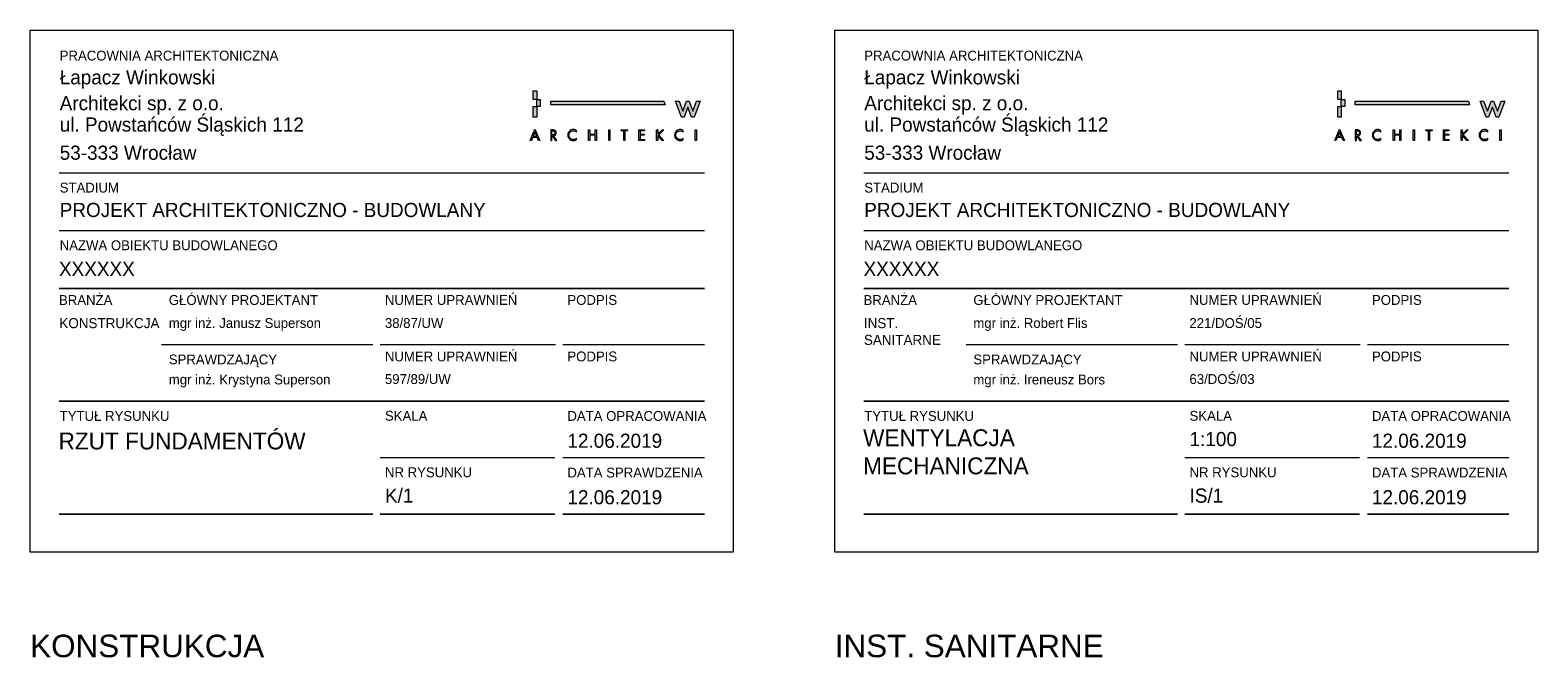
# Model space of a CAD drawing. Header units: millimetres. Extents: x 19422 to 119122, y -6876 to 97602.
# Tile 25 of 35: x 82844 to 84988, y 94168 to 95056. Entities that reach past the tile are written whole.
import ezdxf
from ezdxf.enums import TextEntityAlignment as Align

# ---------------------------------------------------------------- set-up
doc = ezdxf.new("R2010")
doc.units = ezdxf.units.MM
doc.layers.add('PT_IS_01_RZUT PIWNICY$0$!_NIEDRUKOWALNE', color=213, linetype='Continuous', lineweight=13, plot=False)
doc.layers.add('PT_IS_01_RZUT PIWNICY$0$0_TABELKA', color=7, linetype='Continuous', lineweight=9)
doc.layers.add('S_WODA', color=160, linetype='Continuous', lineweight=40)
doc.layers.add('PT_IS_01_RZUT PIWNICY$0$IE_SYMBOLE', color=7, linetype='Continuous', lineweight=13, true_color=0xfe0000)
doc.styles.add('PT_IS_01_RZUT PIWNICY$0$100 ARIAL', font='arial.ttf', dxfattribs={"height": 16})
doc.styles.add('PT_IS_01_RZUT PIWNICY$0$100 Jost1', font='txt')
doc.styles.add('PT_IS_01_RZUT PIWNICY$0$200 ARIAL', font='arial.ttf', dxfattribs={"height": 32})
doc.styles.add('PT_IS_01_RZUT PIWNICY$0$ARIAL', font='arial.ttf')

# ---------------------------------------------------------------- blocks, each defined once
blk = doc.blocks.new('PT_IS_01_RZUT PIWNICY$0$LOGO ŁWA')
at = {"true_color": 0x224b90}
h = blk.add_hatch(color=167, dxfattribs=at)
h.paths.add_polyline_path([(6, 2.6), (2.2, 2.6), (1.1, 0), (0, 0), (4.1, 9.5), (8.2, 0), (7.1, 0)])
h.paths.add_polyline_path([(5.6, 3.5), (4.1, 7.1), (2.6, 3.5)])
edge = h.paths.add_edge_path()
edge.add_spline(control_points=[(18.4, 8.1), (18.4, 8.1), (18.4, 4.8), (18.4, 4.8), (18.4, 4.8), (18.7, 4.8), (18.7, 4.8), (19, 4.8), (19.3, 4.9), (19.5, 4.9), (19.8, 4.9), (20, 5), (20.3, 5.1), (20.5, 5.2), (20.7, 5.4), (20.8, 5.6), (20.9, 5.8), (21, 6.1), (21, 6.5), (21, 6.7), (20.9, 7), (20.8, 7.2), (20.8, 7.4), (20.7, 7.6), (20.5, 7.7), (20.4, 7.8), (20.2, 7.9), (20, 7.9), (19.8, 8), (19.6, 8), (19.4, 8.1), (19.2, 8.1), (19, 8.1), (18.7, 8.1), (18.7, 8.1), (18.4, 8.1), (18.4, 8.1)], knot_values=[0, 0, 0, 0, 1, 1, 1, 2, 2, 2, 3, 3, 3, 4, 4, 4, 5, 5, 5, 6, 6, 6, 7, 7, 7, 8, 8, 8, 9, 9, 9, 10, 10, 10, 11, 11, 11, 12, 12, 12, 12], degree=3, periodic=0)
edge = h.paths.add_edge_path()
edge.add_spline(control_points=[(18.4, 4), (18.4, 4), (18.4, 0), (18.4, 0), (18.4, 0), (17.4, 0), (17.4, 0), (17.4, 0), (17.4, 9), (17.4, 9), (17.4, 9), (18.7, 9), (18.7, 9), (19.2, 9), (19.6, 9), (19.9, 8.9), (20.3, 8.8), (20.6, 8.7), (21, 8.5), (21.3, 8.4), (21.5, 8.1), (21.7, 7.8), (21.9, 7.4), (22, 7), (22, 6.5), (22, 5.8), (21.8, 5.3), (21.4, 4.8), (21, 4.4), (20.4, 4.1), (19.7, 4), (19.7, 4), (22.6, 0), (22.6, 0), (22.6, 0), (21.4, 0), (21.4, 0), (21.4, 0), (18.6, 4), (18.6, 4), (18.6, 4), (18.4, 4), (18.4, 4)], knot_values=[0, 0, 0, 0, 1, 1, 1, 2, 2, 2, 3, 3, 3, 4, 4, 4, 5, 5, 5, 6, 6, 6, 7, 7, 7, 8, 8, 8, 9, 9, 9, 10, 10, 10, 11, 11, 11, 12, 12, 12, 13, 13, 13, 14, 14, 14, 14], degree=3, periodic=0)
edge = h.paths.add_edge_path()
edge.add_spline(control_points=[(39.2, 8.3), (39.2, 8.3), (39.2, 7), (39.2, 7), (38.5, 7.8), (37.6, 8.2), (36.5, 8.2), (35.5, 8.2), (34.7, 7.9), (33.9, 7.1), (33.2, 6.4), (32.9, 5.5), (32.9, 4.5), (32.9, 3.5), (33.2, 2.6), (34, 1.9), (34.7, 1.1), (35.5, 0.8), (36.5, 0.8), (37.5, 0.8), (38.4, 1.2), (39.2, 2), (39.2, 2), (39.2, 0.7), (39.2, 0.7), (38.4, 0.1), (37.5, -0.2), (36.6, -0.2), (35.3, -0.2), (34.2, 0.3), (33.3, 1.2), (32.3, 2.1), (31.9, 3.2), (31.9, 4.5), (31.9, 5.8), (32.3, 6.9), (33.3, 7.8), (34.2, 8.7), (35.3, 9.2), (36.6, 9.2), (37.6, 9.2), (38.5, 8.9), (39.2, 8.3)], knot_values=[0, 0, 0, 0, 1, 1, 1, 2, 2, 2, 3, 3, 3, 4, 4, 4, 5, 5, 5, 6, 6, 6, 7, 7, 7, 8, 8, 8, 9, 9, 9, 10, 10, 10, 11, 11, 11, 12, 12, 12, 13, 13, 13, 14, 14, 14, 14], degree=3, periodic=0)
h.paths.add_polyline_path([(50.5, 5.4), (55.1, 5.4), (55.1, 9), (56.1, 9), (56.1, 0), (55.1, 0), (55.1, 4.4), (50.5, 4.4), (50.5, 0), (49.5, 0), (49.5, 9), (50.5, 9)])
h.paths.add_polyline_path([(67.5, 9), (67.5, 0), (66.5, 0), (66.5, 9)])
h.paths.add_polyline_path([(80.3, 8.1), (80.3, 0), (79.3, 0), (79.3, 8.1), (77.1, 8.1), (77.1, 9), (82.5, 9), (82.5, 8.1)])
h.paths.add_polyline_path([(92.1, 0), (92.1, 9), (96.7, 9), (96.7, 8.1), (93.1, 8.1), (93.1, 5.4), (96.6, 5.4), (96.6, 4.5), (93.1, 4.5), (93.1, 0.9), (96.7, 0.9), (96.7, 0)])
h.paths.add_polyline_path([(108, 5.2), (111.8, 9), (113.1, 9), (108.9, 4.8), (113.3, 0), (111.9, 0), (108.2, 4.1), (108, 3.9), (108, 0), (107, 0), (107, 9), (108, 9)])
edge = h.paths.add_edge_path()
edge.add_spline(control_points=[(129.6, 8.3), (129.6, 8.3), (129.6, 7), (129.6, 7), (128.9, 7.8), (127.9, 8.2), (126.9, 8.2), (125.9, 8.2), (125.1, 7.9), (124.3, 7.1), (123.6, 6.4), (123.3, 5.5), (123.3, 4.5), (123.3, 3.5), (123.6, 2.6), (124.3, 1.9), (125.1, 1.1), (125.9, 0.8), (126.9, 0.8), (127.9, 0.8), (128.8, 1.2), (129.6, 2), (129.6, 2), (129.6, 0.7), (129.6, 0.7), (128.8, 0.1), (127.9, -0.2), (127, -0.2), (125.7, -0.2), (124.6, 0.3), (123.7, 1.2), (122.7, 2.1), (122.3, 3.2), (122.3, 4.5), (122.3, 5.8), (122.7, 6.9), (123.7, 7.8), (124.6, 8.7), (125.7, 9.2), (127, 9.2), (128, 9.2), (128.8, 8.9), (129.6, 8.3)], knot_values=[0, 0, 0, 0, 1, 1, 1, 2, 2, 2, 3, 3, 3, 4, 4, 4, 5, 5, 5, 6, 6, 6, 7, 7, 7, 8, 8, 8, 9, 9, 9, 10, 10, 10, 11, 11, 11, 12, 12, 12, 13, 13, 13, 14, 14, 14, 14], degree=3, periodic=0)
h.paths.add_polyline_path([(140.8, 9), (140.8, 0), (139.8, 0), (139.8, 9)])
h.paths.add_polyline_path([(2.6, 28.6), (5.6, 28.6), (5.6, 19.6), (4.1, 19.6), (2.6, 19.6)])
h.paths.add_polyline_path([(2.6, 42.1), (5.6, 42.1), (5.6, 34.6), (2.6, 34.6)])
h.paths.add_polyline_path([(17.4, 33.1), (113.2, 33.1), (114.2, 30.1), (17.4, 30.1)])
h.paths.add_polyline_path([(5.6, 34.6), (8.5, 34.6), (8.5, 28.6), (5.6, 28.6)])
h.paths.add_polyline_path([(138.9, 19.6), (136.6, 19.6), (133.5, 28), (130.3, 19.6), (128.1, 19.6), (123.1, 33.1), (126.1, 33.1), (129.3, 24.7), (132.5, 33.1), (134.5, 33.1), (137.7, 24.7), (140.8, 33.1), (143.9, 33.1)])
at = {"color": 167, "lineweight": 0, "true_color": 0x224b90}
for points in [[(2.6, 42.1), (5.6, 42.1), (5.6, 34.6), (2.6, 34.6), (2.6, 42.1)], [(2.6, 28.6), (5.6, 28.6), (5.6, 19.6), (4.1, 19.6), (2.6, 19.6), (2.6, 28.6)], [(5.6, 34.6), (8.5, 34.6), (8.5, 28.6), (5.6, 28.6), (5.6, 34.6)], [(17.4, 33.1), (113.2, 33.1), (114.2, 30.1), (17.4, 30.1), (17.4, 33.1)], [(138.9, 19.6), (136.6, 19.6), (133.5, 28), (130.3, 19.6), (128.1, 19.6), (123.1, 33.1), (126.1, 33.1), (129.3, 24.7), (132.5, 33.1), (134.5, 33.1), (137.7, 24.7), (140.8, 33.1), (143.9, 33.1), (138.9, 19.6)], [(6, 2.6), (2.2, 2.6), (1.1, 0), (0, 0), (4.1, 9.5), (8.2, 0), (7.1, 0), (6, 2.6)], [(5.6, 3.5), (4.1, 7.1), (2.6, 3.5), (5.6, 3.5)], [(50.5, 5.4), (55.1, 5.4), (55.1, 9), (56.1, 9), (56.1, 0), (55.1, 0), (55.1, 4.4), (50.5, 4.4), (50.5, 0), (49.5, 0), (49.5, 9), (50.5, 9), (50.5, 5.4)], [(67.5, 9), (67.5, 0), (66.5, 0), (66.5, 9), (67.5, 9)], [(80.3, 8.1), (80.3, 0), (79.3, 0), (79.3, 8.1), (77.1, 8.1), (77.1, 9), (82.5, 9), (82.5, 8.1), (80.3, 8.1)], [(92.1, 0), (92.1, 9), (96.7, 9), (96.7, 8.1), (93.1, 8.1), (93.1, 5.4), (96.6, 5.4), (96.6, 4.5), (93.1, 4.5), (93.1, 0.9), (96.7, 0.9), (96.7, 0), (92.1, 0)], [(108, 5.2), (111.8, 9), (113.1, 9), (108.9, 4.8), (113.3, 0), (111.9, 0), (108.2, 4.1), (108, 3.9), (108, 0), (107, 0), (107, 9), (108, 9), (108, 5.2)], [(140.8, 9), (140.8, 0), (139.8, 0), (139.8, 9), (140.8, 9)]]:
    blk.add_lwpolyline(points, dxfattribs=at)
for points, knots in [([(18.4, 4), (18.4, 4), (18.4, 0), (18.4, 0), (18.4, 0), (17.4, 0), (17.4, 0), (17.4, 0), (17.4, 9), (17.4, 9), (17.4, 9), (18.7, 9), (18.7, 9), (19.2, 9), (19.6, 9), (19.9, 8.9), (20.3, 8.8), (20.6, 8.7), (21, 8.5), (21.3, 8.4), (21.5, 8.1), (21.7, 7.8), (21.9, 7.4), (22, 7), (22, 6.5), (22, 5.8), (21.8, 5.3), (21.4, 4.8), (21, 4.4), (20.4, 4.1), (19.7, 4), (19.7, 4), (22.6, 0), (22.6, 0), (22.6, 0), (21.4, 0), (21.4, 0), (21.4, 0), (18.6, 4), (18.6, 4), (18.6, 4), (18.4, 4), (18.4, 4)], [0, 0, 0, 0, 1, 1, 1, 2, 2, 2, 3, 3, 3, 4, 4, 4, 5, 5, 5, 6, 6, 6, 7, 7, 7, 8, 8, 8, 9, 9, 9, 10, 10, 10, 11, 11, 11, 12, 12, 12, 13, 13, 13, 14, 14, 14, 14]), ([(18.4, 8.1), (18.4, 8.1), (18.4, 4.8), (18.4, 4.8), (18.4, 4.8), (18.7, 4.8), (18.7, 4.8), (19, 4.8), (19.3, 4.9), (19.5, 4.9), (19.8, 4.9), (20, 5), (20.3, 5.1), (20.5, 5.2), (20.7, 5.4), (20.8, 5.6), (20.9, 5.8), (21, 6.1), (21, 6.5), (21, 6.7), (20.9, 7), (20.8, 7.2), (20.8, 7.4), (20.7, 7.6), (20.5, 7.7), (20.4, 7.8), (20.2, 7.9), (20, 7.9), (19.8, 8), (19.6, 8), (19.4, 8.1), (19.2, 8.1), (19, 8.1), (18.7, 8.1), (18.7, 8.1), (18.4, 8.1), (18.4, 8.1)], [0, 0, 0, 0, 1, 1, 1, 2, 2, 2, 3, 3, 3, 4, 4, 4, 5, 5, 5, 6, 6, 6, 7, 7, 7, 8, 8, 8, 9, 9, 9, 10, 10, 10, 11, 11, 11, 12, 12, 12, 12]), ([(39.2, 8.3), (39.2, 8.3), (39.2, 7), (39.2, 7), (38.5, 7.8), (37.6, 8.2), (36.5, 8.2), (35.5, 8.2), (34.7, 7.9), (33.9, 7.1), (33.2, 6.4), (32.9, 5.5), (32.9, 4.5), (32.9, 3.5), (33.2, 2.6), (34, 1.9), (34.7, 1.1), (35.5, 0.8), (36.5, 0.8), (37.5, 0.8), (38.4, 1.2), (39.2, 2), (39.2, 2), (39.2, 0.7), (39.2, 0.7), (38.4, 0.1), (37.5, -0.2), (36.6, -0.2), (35.3, -0.2), (34.2, 0.3), (33.3, 1.2), (32.3, 2.1), (31.9, 3.2), (31.9, 4.5), (31.9, 5.8), (32.3, 6.9), (33.3, 7.8), (34.2, 8.7), (35.3, 9.2), (36.6, 9.2), (37.6, 9.2), (38.5, 8.9), (39.2, 8.3)], [0, 0, 0, 0, 1, 1, 1, 2, 2, 2, 3, 3, 3, 4, 4, 4, 5, 5, 5, 6, 6, 6, 7, 7, 7, 8, 8, 8, 9, 9, 9, 10, 10, 10, 11, 11, 11, 12, 12, 12, 13, 13, 13, 14, 14, 14, 14]), ([(129.6, 8.3), (129.6, 8.3), (129.6, 7), (129.6, 7), (128.9, 7.8), (127.9, 8.2), (126.9, 8.2), (125.9, 8.2), (125.1, 7.9), (124.3, 7.1), (123.6, 6.4), (123.3, 5.5), (123.3, 4.5), (123.3, 3.5), (123.6, 2.6), (124.3, 1.9), (125.1, 1.1), (125.9, 0.8), (126.9, 0.8), (127.9, 0.8), (128.8, 1.2), (129.6, 2), (129.6, 2), (129.6, 0.7), (129.6, 0.7), (128.8, 0.1), (127.9, -0.2), (127, -0.2), (125.7, -0.2), (124.6, 0.3), (123.7, 1.2), (122.7, 2.1), (122.3, 3.2), (122.3, 4.5), (122.3, 5.8), (122.7, 6.9), (123.7, 7.8), (124.6, 8.7), (125.7, 9.2), (127, 9.2), (128, 9.2), (128.8, 8.9), (129.6, 8.3)], [0, 0, 0, 0, 1, 1, 1, 2, 2, 2, 3, 3, 3, 4, 4, 4, 5, 5, 5, 6, 6, 6, 7, 7, 7, 8, 8, 8, 9, 9, 9, 10, 10, 10, 11, 11, 11, 12, 12, 12, 13, 13, 13, 14, 14, 14, 14])]:
    blk.add_open_spline(points, degree=3, knots=knots, dxfattribs=at)
blk = doc.blocks.new('PT_IS_01_RZUT PIWNICY$0$_0_TABELKA_PAB_KONSTR+SPR')
at = {"layer": 'PT_IS_01_RZUT PIWNICY$0$!_NIEDRUKOWALNE'}
blk.add_lwpolyline([(0, 74.24), (99.98, 74.24), (99.98, 0), (0, 0)], close=True, dxfattribs=at)
at = {"layer": 'PT_IS_01_RZUT PIWNICY$0$0_TABELKA', "color": 9, "true_color": 0xbabfcb}
for points in [[(4.1, 53.93, 0.22, 0.22, 0), (95.89, 53.93, 0, 0, 0)], [(4.1, 45.73, 0.22, 0.22, 0), (95.89, 45.73, 0, 0, 0)], [(4.1, 37.52, 0.22, 0.22, 0), (95.89, 37.52, 0, 0, 0)], [(4.1, 37.52, 0.22, 0.22, 0), (95.89, 37.52, 0, 0, 0)], [(18.67, 29.52, 0.22, 0.22, 0), (48.75, 29.52, 0.22, 0.22, 0)], [(49.75, 29.52, 0.22, 0.22, 0), (74.73, 29.52, 0.22, 0.22, 0)], [(75.73, 29.52, 0.22, 0.22, 0), (95.89, 29.52, 0, 0, 0)], [(4.1, 21.52, 0.22, 0.22, 0), (95.89, 21.52, 0.22, 0.22, 0)], [(4.1, 21.49, 0.22, 0.22, 0), (41.72, 21.49, 0, 0, 0)], [(4.1, 21.49, 0.22, 0.22, 0), (95.89, 21.49, 0.22, 0.22, 0)], [(42.79, 21.49, 0.22, 0.22, 0), (95.89, 21.49, 0.22, 0.22, 0)], [(49.75, 13.46, 0.22, 0.22, 0), (74.65, 13.46, 0, 0, 0)], [(75.73, 13.46, 0.22, 0.22, 0), (95.89, 13.46, 0, 0, 0)], [(4.1, 5.43, 0.22, 0.22, 0), (48.75, 5.43, 0.22, 0.22, 0)], [(49.75, 5.43, 0.22, 0.22, 0), (74.65, 5.43, 0, 0, 0)], [(75.73, 5.43, 0.22, 0.22, 0), (95.89, 5.43, 0, 0, 0)]]:
    blk.add_lwpolyline(points, format="xyseb", dxfattribs=at)
at = {"layer": 'PT_IS_01_RZUT PIWNICY$0$0_TABELKA', "color": 167, "true_color": 0x224b90, "xscale": 0.1679856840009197, "yscale": 0.1679856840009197, "zscale": 0.1679856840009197}
blk.add_blockref('PT_IS_01_RZUT PIWNICY$0$LOGO ŁWA', (71.09, 58.56), dxfattribs=at)
at = {"layer": 'PT_IS_01_RZUT PIWNICY$0$0_TABELKA', "color": 167, "true_color": 0x234b90}
for s, insert, char_height, width, attachment_point, style in [('\\fJost* 400 Book|b0|i0;PRACOWNIA ARCHITEKTONICZNA', (4.2, 71.32), 1.4, 38.808, 1, 'PT_IS_01_RZUT PIWNICY$0$100 Jost1'), ('\\c5450777;\\fJost* 400 Book|b0|i0|c238;Łapacz Winkowski', (4.2, 68.54), 2.013, 38.808, 1, 'PT_IS_01_RZUT PIWNICY$0$100 ARIAL'), ('\\c5450777;\\fJost* 400 Book|b0|i0;Architekci sp. z o.o.', (4.2, 64.86), 2.013, 38.808, 1, 'PT_IS_01_RZUT PIWNICY$0$100 Jost1'), ('\\c5450777;\\fJost* 400 Book|b0|i0|c238;ul. Powstańców Śląskich 112', (4.2, 61.82), 2.013, 38.808, 1, 'PT_IS_01_RZUT PIWNICY$0$100 Jost1'), ('\\c5450777;\\fJost* 400 Book|b0|i0|c238;53-333 Wrocław', (4.2, 57.82), 2.013, 38.808, 1, 'PT_IS_01_RZUT PIWNICY$0$100 ARIAL'), ('\\fJost* 400 Book|b0|i0;STADIUM', (4.2, 52.55), 1.4, 38.808, 1, 'PT_IS_01_RZUT PIWNICY$0$100 Jost1'), ('\\c5450777;\\fJost* 400 Book|b0|i0;PROJEKT ARCHITEKTONICZNO - BUDOWLANY', (4.2, 49.68), 2.013, 63.6873, 1, 'PT_IS_01_RZUT PIWNICY$0$100 Jost1'), ('\\fJost* 400 Book|b0|i0;NAZWA OBIEKTU BUDOWLANEGO', (4.2, 44.35), 1.4, 38.808, 1, 'PT_IS_01_RZUT PIWNICY$0$100 Jost1'), ('\\c5450777;\\fJost* 400 Book|b0|i0|c238;XXXXXX', (4.1, 41.3), 2.013, 448.9878, 1, 'PT_IS_01_RZUT PIWNICY$0$100 Jost1'), ('\\fJost* 400 Book|b0|i0;BRAN\\fJost* 400 Book|b0|i0|c238;ŻA', (4.1, 36.57), 1.4, 38.808, 1, 'PT_IS_01_RZUT PIWNICY$0$100 Jost1'), ('\\fJost* 400 Book|b0|i0;G\\fJost* 400 Book|b0|i0|c238;ŁÓWNY PROJEKTANT', (19.71, 36.57), 1.4, 38.808, 1, 'PT_IS_01_RZUT PIWNICY$0$100 Jost1'), ('\\fJost* 400 Book|b0|i0|c238;NUMER UPRAWNIEŃ', (50.44, 36.58), 1.4, 38.808, 1, 'PT_IS_01_RZUT PIWNICY$0$100 Jost1'), ('\\fJost* 400 Book|b0|i0|c238;PODPIS', (76.39, 36.58), 1.4, 38.808, 1, 'PT_IS_01_RZUT PIWNICY$0$100 Jost1'), ('\\c5450777;\\fJost* 400 Book|b0|i0|c238;KONSTRUKCJA', (4.15, 33.3), 1.43, 65.8961, 1, 'PT_IS_01_RZUT PIWNICY$0$100 Jost1'), ('\\c5450777;\\fJost* 400 Book|b0|i0|c238;mgr inż. Janusz Superson', (19.71, 33.3), 1.4, 65.8961, 1, 'PT_IS_01_RZUT PIWNICY$0$100 Jost1'), ('\\c5450777;\\fJost* 400 Book|b0|i0;38/87/UW', (50.44, 33.3), 1.4, 38.808, 1, 'PT_IS_01_RZUT PIWNICY$0$100 Jost1'), ('\\fJost* 400 Book|b0|i0;SPRAWDZAJ\\fJost* 400 Book|b0|i0|c238;ĄCY', (19.71, 28.12), 1.4, 38.808, 1, 'PT_IS_01_RZUT PIWNICY$0$100 Jost1'), ('\\fJost* 400 Book|b0|i0|c238;NUMER UPRAWNIEŃ', (50.44, 28.55), 1.4, 38.808, 1, 'PT_IS_01_RZUT PIWNICY$0$100 Jost1'), ('\\fJost* 400 Book|b0|i0|c238;PODPIS', (76.39, 28.55), 1.4, 38.808, 1, 'PT_IS_01_RZUT PIWNICY$0$100 Jost1'), ('\\c5450777;\\fJost* 400 Book|b0|i0|c238;mgr inż. Krystyna Superson', (19.71, 25.27), 1.4, 65.8947, 1, 'PT_IS_01_RZUT PIWNICY$0$100 Jost1'), ('\\c5450777;\\fJost* 400 Book|b0|i0;597/89/UW', (50.44, 25.33), 1.4, 38.808, 1, 'PT_IS_01_RZUT PIWNICY$0$100 Jost1'), ('\\fJost* 400 Book|b0|i0|c238;TYTUŁ RYSUNKU', (4.2, 20.09), 1.4, 38.808, 1, 'PT_IS_01_RZUT PIWNICY$0$100 Jost1'), ('\\fJost* 400 Book|b0|i0|c238;SKALA', (50.45, 20.11), 1.4, 38.808, 1, 'PT_IS_01_RZUT PIWNICY$0$100 Jost1'), ('\\fJost* 400 Book|b0|i0|c238;DATA OPRACOWANIA', (76.39, 19.38), 1.4, 38.808, 4, 'PT_IS_01_RZUT PIWNICY$0$100 Jost1'), ('\\c5450777;\\fJost* 400 Book|b0|i0;12.06.2019', (76.39, 15.85), 2.013, 38.808, 4, 'PT_IS_01_RZUT PIWNICY$0$100 Jost1'), ('\\fJost* 400 Book|b0|i0|c238;NR RYSUNKU', (50.45, 12.08), 1.4, 38.808, 1, 'PT_IS_01_RZUT PIWNICY$0$100 Jost1'), ('DATA SPRAWDZENIA', (76.39, 11.33), 1.4, 38.808, 4, 'PT_IS_01_RZUT PIWNICY$0$100 Jost1'), ('\\c5450777;\\fJost* 400 Book|b0|i0;12.06.2019', (76.39, 7.82), 2.013, 38.808, 4, 'PT_IS_01_RZUT PIWNICY$0$100 Jost1')]:
    blk.add_mtext(s, dxfattribs=dict(at, insert=insert, char_height=char_height, width=width, attachment_point=attachment_point, style=style))
at = {"layer": 'PT_IS_01_RZUT PIWNICY$0$0_TABELKA', "color": 169, "true_color": 0x192c53, "style": 'PT_IS_01_RZUT PIWNICY$0$100 Jost1'}
blk.add_attdef('TYT_RYS_001', (4.04, 15.09), '', height=2.4, dxfattribs=at)
for tag, p in [('SKALA', (50.45, 17.11)), ('NR', (50.45, 9.07))]:
    blk.add_attdef(tag, text='', height=2.01, dxfattribs=at).set_placement(p, align=Align.TOP_LEFT)
blk = doc.blocks.new('PT_IS_01_RZUT PIWNICY$0$_0_TABELKA_IS+SPR')
at = {"layer": 'PT_IS_01_RZUT PIWNICY$0$!_NIEDRUKOWALNE'}
blk.add_lwpolyline([(0, 74.24), (99.98, 74.24), (99.98, 0), (0, 0)], close=True, dxfattribs=at)
at = {"layer": 'PT_IS_01_RZUT PIWNICY$0$0_TABELKA', "color": 9, "true_color": 0xbabfcb}
for points in [[(4.1, 53.93, 0.22, 0.22, 0), (95.89, 53.93, 0, 0, 0)], [(4.1, 45.73, 0.22, 0.22, 0), (95.89, 45.73, 0, 0, 0)], [(4.1, 37.52, 0.22, 0.22, 0), (95.89, 37.52, 0, 0, 0)], [(4.1, 37.52, 0.22, 0.22, 0), (95.89, 37.52, 0, 0, 0)], [(18.67, 29.52, 0.22, 0.22, 0), (48.75, 29.52, 0.22, 0.22, 0)], [(49.75, 29.52, 0.22, 0.22, 0), (74.73, 29.52, 0.22, 0.22, 0)], [(75.73, 29.52, 0.22, 0.22, 0), (95.89, 29.52, 0, 0, 0)], [(4.1, 21.52, 0.22, 0.22, 0), (95.89, 21.52, 0.22, 0.22, 0)], [(4.1, 21.49, 0.22, 0.22, 0), (41.72, 21.49, 0, 0, 0)], [(4.1, 21.49, 0.22, 0.22, 0), (95.89, 21.49, 0.22, 0.22, 0)], [(42.79, 21.49, 0.22, 0.22, 0), (95.89, 21.49, 0.22, 0.22, 0)], [(49.75, 13.46, 0.22, 0.22, 0), (74.65, 13.46, 0, 0, 0)], [(75.73, 13.46, 0.22, 0.22, 0), (95.89, 13.46, 0, 0, 0)], [(4.1, 5.43, 0.22, 0.22, 0), (48.75, 5.43, 0.22, 0.22, 0)], [(49.75, 5.43, 0.22, 0.22, 0), (74.65, 5.43, 0, 0, 0)], [(75.73, 5.43, 0.22, 0.22, 0), (95.89, 5.43, 0, 0, 0)]]:
    blk.add_lwpolyline(points, format="xyseb", dxfattribs=at)
at = {"layer": 'PT_IS_01_RZUT PIWNICY$0$0_TABELKA', "color": 167, "true_color": 0x224b90, "xscale": 0.1679856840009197, "yscale": 0.1679856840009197, "zscale": 0.1679856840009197}
blk.add_blockref('PT_IS_01_RZUT PIWNICY$0$LOGO ŁWA', (71.09, 58.56), dxfattribs=at)
at = {"layer": 'PT_IS_01_RZUT PIWNICY$0$0_TABELKA', "color": 167, "true_color": 0x234b90}
for s, insert, char_height, width, attachment_point, style in [('\\fJost* 400 Book|b0|i0;PRACOWNIA ARCHITEKTONICZNA', (4.2, 71.32), 1.4, 38.808, 1, 'PT_IS_01_RZUT PIWNICY$0$100 Jost1'), ('\\c5450777;\\fJost* 400 Book|b0|i0|c238;Łapacz Winkowski', (4.2, 68.54), 2.013, 38.808, 1, 'PT_IS_01_RZUT PIWNICY$0$100 ARIAL'), ('\\c5450777;\\fJost* 400 Book|b0|i0;Architekci sp. z o.o.', (4.2, 64.86), 2.013, 38.808, 1, 'PT_IS_01_RZUT PIWNICY$0$100 Jost1'), ('\\c5450777;\\fJost* 400 Book|b0|i0|c238;ul. Powstańców Śląskich 112', (4.2, 61.82), 2.013, 38.808, 1, 'PT_IS_01_RZUT PIWNICY$0$100 Jost1'), ('\\c5450777;\\fJost* 400 Book|b0|i0|c238;53-333 Wrocław', (4.2, 57.82), 2.013, 38.808, 1, 'PT_IS_01_RZUT PIWNICY$0$100 ARIAL'), ('\\fJost* 400 Book|b0|i0;STADIUM', (4.2, 52.55), 1.4, 38.808, 1, 'PT_IS_01_RZUT PIWNICY$0$100 Jost1'), ('\\c5450777;\\fJost* 400 Book|b0|i0;PROJEKT ARCHITEKTONICZNO - BUDOWLANY', (4.2, 49.68), 2.013, 63.6873, 1, 'PT_IS_01_RZUT PIWNICY$0$100 Jost1'), ('\\fJost* 400 Book|b0|i0;NAZWA OBIEKTU BUDOWLANEGO', (4.2, 44.35), 1.4, 38.808, 1, 'PT_IS_01_RZUT PIWNICY$0$100 Jost1'), ('\\c5450777;\\fJost* 400 Book|b0|i0|c238;XXXXXX', (4.1, 41.3), 2.013, 448.9878, 1, 'PT_IS_01_RZUT PIWNICY$0$100 Jost1'), ('\\fJost* 400 Book|b0|i0;BRAN\\fJost* 400 Book|b0|i0|c238;ŻA', (4.1, 36.57), 1.4, 38.808, 1, 'PT_IS_01_RZUT PIWNICY$0$100 Jost1'), ('\\fJost* 400 Book|b0|i0;G\\fJost* 400 Book|b0|i0|c238;ŁÓWNY PROJEKTANT', (19.71, 36.57), 1.4, 38.808, 1, 'PT_IS_01_RZUT PIWNICY$0$100 Jost1'), ('\\fJost* 400 Book|b0|i0|c238;NUMER UPRAWNIEŃ', (50.44, 36.58), 1.4, 38.808, 1, 'PT_IS_01_RZUT PIWNICY$0$100 Jost1'), ('\\fJost* 400 Book|b0|i0|c238;PODPIS', (76.39, 36.58), 1.4, 38.808, 1, 'PT_IS_01_RZUT PIWNICY$0$100 Jost1'), ('\\c5450777;\\fJost* 400 Book|b0|i0|c238;INST.\\PSANITARNE', (4.15, 33.3), 1.43, 65.8961, 1, 'PT_IS_01_RZUT PIWNICY$0$100 Jost1'), ('\\c5450777;\\fJost* 400 Book|b0|i0|c238;mgr inż. Robert Flis', (19.71, 33.3), 1.4, 65.8961, 1, 'PT_IS_01_RZUT PIWNICY$0$100 Jost1'), ('\\c5450777;\\fJost* 400 Book|b0|i0;221/DO\\fJost* 400 Book|b0|i0|c238;Ś/05', (50.44, 33.3), 1.4, 38.808, 1, 'PT_IS_01_RZUT PIWNICY$0$100 Jost1'), ('\\fJost* 400 Book|b0|i0;SPRAWDZAJ\\fJost* 400 Book|b0|i0|c238;ĄCY', (19.71, 28.12), 1.4, 38.808, 1, 'PT_IS_01_RZUT PIWNICY$0$100 Jost1'), ('\\fJost* 400 Book|b0|i0|c238;NUMER UPRAWNIEŃ', (50.44, 28.55), 1.4, 38.808, 1, 'PT_IS_01_RZUT PIWNICY$0$100 Jost1'), ('\\fJost* 400 Book|b0|i0|c238;PODPIS', (76.39, 28.55), 1.4, 38.808, 1, 'PT_IS_01_RZUT PIWNICY$0$100 Jost1'), ('\\c5450777;\\fJost* 400 Book|b0|i0|c238;mgr inż. Ireneusz Bors', (19.71, 25.27), 1.4, 65.8947, 1, 'PT_IS_01_RZUT PIWNICY$0$100 Jost1'), ('\\c5450777;\\fJost* 400 Book|b0|i0;63/DO\\fJost* 400 Book|b0|i0|c238;Ś/03', (50.44, 25.33), 1.4, 38.808, 1, 'PT_IS_01_RZUT PIWNICY$0$100 Jost1'), ('\\fJost* 400 Book|b0|i0|c238;TYTUŁ RYSUNKU', (4.2, 20.09), 1.4, 38.808, 1, 'PT_IS_01_RZUT PIWNICY$0$100 Jost1'), ('\\fJost* 400 Book|b0|i0|c238;SKALA', (50.45, 20.11), 1.4, 38.808, 1, 'PT_IS_01_RZUT PIWNICY$0$100 Jost1'), ('\\fJost* 400 Book|b0|i0|c238;DATA OPRACOWANIA', (76.39, 19.38), 1.4, 38.808, 4, 'PT_IS_01_RZUT PIWNICY$0$100 Jost1'), ('\\c5450777;\\fJost* 400 Book|b0|i0;12.06.2019', (76.39, 15.85), 2.013, 38.808, 4, 'PT_IS_01_RZUT PIWNICY$0$100 Jost1'), ('\\fJost* 400 Book|b0|i0|c238;NR RYSUNKU', (50.45, 12.08), 1.4, 38.808, 1, 'PT_IS_01_RZUT PIWNICY$0$100 Jost1'), ('DATA SPRAWDZENIA', (76.39, 11.33), 1.4, 38.808, 4, 'PT_IS_01_RZUT PIWNICY$0$100 Jost1'), ('\\c5450777;\\fJost* 400 Book|b0|i0;12.06.2019', (76.39, 7.82), 2.013, 38.808, 4, 'PT_IS_01_RZUT PIWNICY$0$100 Jost1')]:
    blk.add_mtext(s, dxfattribs=dict(at, insert=insert, char_height=char_height, width=width, attachment_point=attachment_point, style=style))
at = {"layer": 'PT_IS_01_RZUT PIWNICY$0$0_TABELKA', "color": 169, "true_color": 0x192c53, "style": 'PT_IS_01_RZUT PIWNICY$0$100 Jost1'}
for tag, p in [('TYT_RYS_001', (4.04, 15.09)), ('TYT_RYS_002_001', (4.04, 11.09))]:
    blk.add_attdef(tag, p, '', height=2.4, dxfattribs=at)
for tag, p in [('SKALA', (50.45, 17.11)), ('NR', (50.45, 9.07))]:
    blk.add_attdef(tag, text='', height=2.01, dxfattribs=at).set_placement(p, align=Align.TOP_LEFT)
blk = doc.blocks.new('PT_IS_01_RZUT PIWNICY')
at = {"layer": 'PT_IS_01_RZUT PIWNICY$0$IE_SYMBOLE'}
ref = blk.add_blockref('PT_IS_01_RZUT PIWNICY$0$_0_TABELKA_PAB_KONSTR+SPR', (4440.52, 9807.33), dxfattribs=at)
ref.add_attrib('NR', 'K/1', dxfattribs={"layer": 'PT_IS_01_RZUT PIWNICY$0$0_TABELKA', "color": 169, "true_color": 0x192c53, "height": 2.015, "style": 'PT_IS_01_RZUT PIWNICY$0$100 Jost1'}).set_placement((4490.97, 9816.4), align=Align.TOP_LEFT)
ref.add_attrib('TYT_RYS_001', 'RZUT FUNDAMENTÓW', (4444.56, 9821.96), dxfattribs={"layer": 'PT_IS_01_RZUT PIWNICY$0$0_TABELKA', "color": 169, "true_color": 0x192c53, "height": 2.4, "style": 'PT_IS_01_RZUT PIWNICY$0$100 Jost1'})
ref = blk.add_blockref('PT_IS_01_RZUT PIWNICY$0$_0_TABELKA_IS+SPR', (4554.92, 9807.33), dxfattribs=at)
ref.add_attrib('SKALA', '1:100', dxfattribs={"layer": 'PT_IS_01_RZUT PIWNICY$0$0_TABELKA', "color": 169, "true_color": 0x192c53, "height": 2.015, "style": 'PT_IS_01_RZUT PIWNICY$0$100 Jost1'}).set_placement((4605.37, 9824.44), align=Align.TOP_LEFT)
ref.add_attrib('NR', 'IS/1', dxfattribs={"layer": 'PT_IS_01_RZUT PIWNICY$0$0_TABELKA', "color": 169, "true_color": 0x192c53, "height": 2.015, "style": 'PT_IS_01_RZUT PIWNICY$0$100 Jost1'}).set_placement((4605.37, 9816.4), align=Align.TOP_LEFT)
ref.add_attrib('TYT_RYS_001', 'WENTYLACJA ', (4558.96, 9822.42), dxfattribs={"layer": 'PT_IS_01_RZUT PIWNICY$0$0_TABELKA', "color": 169, "true_color": 0x192c53, "height": 2.4, "style": 'PT_IS_01_RZUT PIWNICY$0$100 Jost1'})
ref.add_attrib('TYT_RYS_002', 'MECHANICZNA', (4558.96, 9818.42), dxfattribs={"layer": 'PT_IS_01_RZUT PIWNICY$0$0_TABELKA', "color": 169, "true_color": 0x192c53, "height": 2.4, "style": 'PT_IS_01_RZUT PIWNICY$0$100 Jost1'})
at = {"color": 7, "char_height": 3.2, "width": 92.9109, "attachment_point": 4, "style": 'PT_IS_01_RZUT PIWNICY$0$200 ARIAL'}
for s, insert in [('KONSTRUKCJA', (4440.52, 9794)), ('INST. SANITARNE', (4554.92, 9794))]:
    blk.add_mtext(s, dxfattribs=dict(at, insert=insert))
at = {"layer": 'PT_IS_01_RZUT PIWNICY$0$IE_SYMBOLE', "style": 'PT_IS_01_RZUT PIWNICY$0$ARIAL', "flags": 12}
for tag, p in [('PIR', (6294.74, 6824.61)), ('O', (6258.04, 6679.36, 0)), ('KE', (6258.57, 6606.37))]:
    blk.add_attdef(tag, text='', height=15.08, dxfattribs=at).set_placement(p, align=Align.CENTER)

msp = doc.modelspace()

# ---------------------------------------------------------------- block references
at = {"layer": 'S_WODA', "xscale": 10, "yscale": 10, "zscale": 10}
msp.add_blockref('PT_IS_01_RZUT PIWNICY', (38438.7, -3759.7), dxfattribs=at)

doc.saveas('drawing.dxf')
